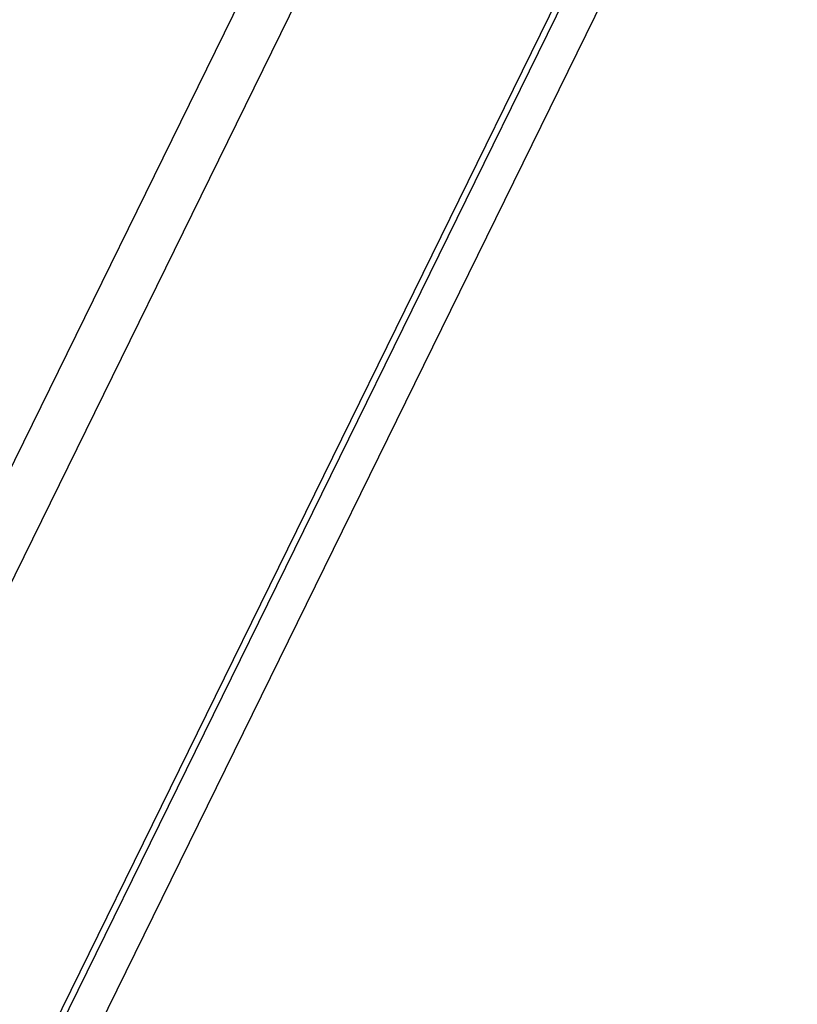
# Model space of a CAD drawing. Header units: millimetres. Extents: x 0 to 420, y 0 to 297.
# Tile 69 of 180: x 193 to 203, y 83 to 95. Entities that reach past the tile are written whole.
import ezdxf

# ---------------------------------------------------------------- set-up
doc = ezdxf.new("R2010")
doc.units = ezdxf.units.MM
doc.header["$LTSCALE"] = 23.1
doc.layers.get('0').update_dxf_attribs({"linetype": 'CONTINUOUS'})
doc.layers.add('ASSI', color=7, linetype='CONTINUOUS')

msp = doc.modelspace()

# ---------------------------------------------------------------- linework, layer by layer
at = {"color": 9, "linetype": 'CONTINUOUS'}
for p, q in [((186.1097, 75.796368), (208.521126, 121.466053)), ((186.633108, 75.443871), (209.044534, 121.113556))]:
    msp.add_line(p, q, dxfattribs=at)
at = {"layer": 'ASSI', "color": 9, "linetype": 'CONTINUOUS'}
for p, q in [((187.776133, 71.262421), (210.370584, 117.305071)), ((188.00772, 70.585399), (210.574717, 116.572105))]:
    msp.add_line(p, q, dxfattribs=at)
at = {"layer": 'ASSI', "color": 7, "linetype": 'CONTINUOUS'}
msp.add_line((187.802078, 71.138439), (210.360086, 117.106827), dxfattribs=at)

doc.saveas('drawing.dxf')
